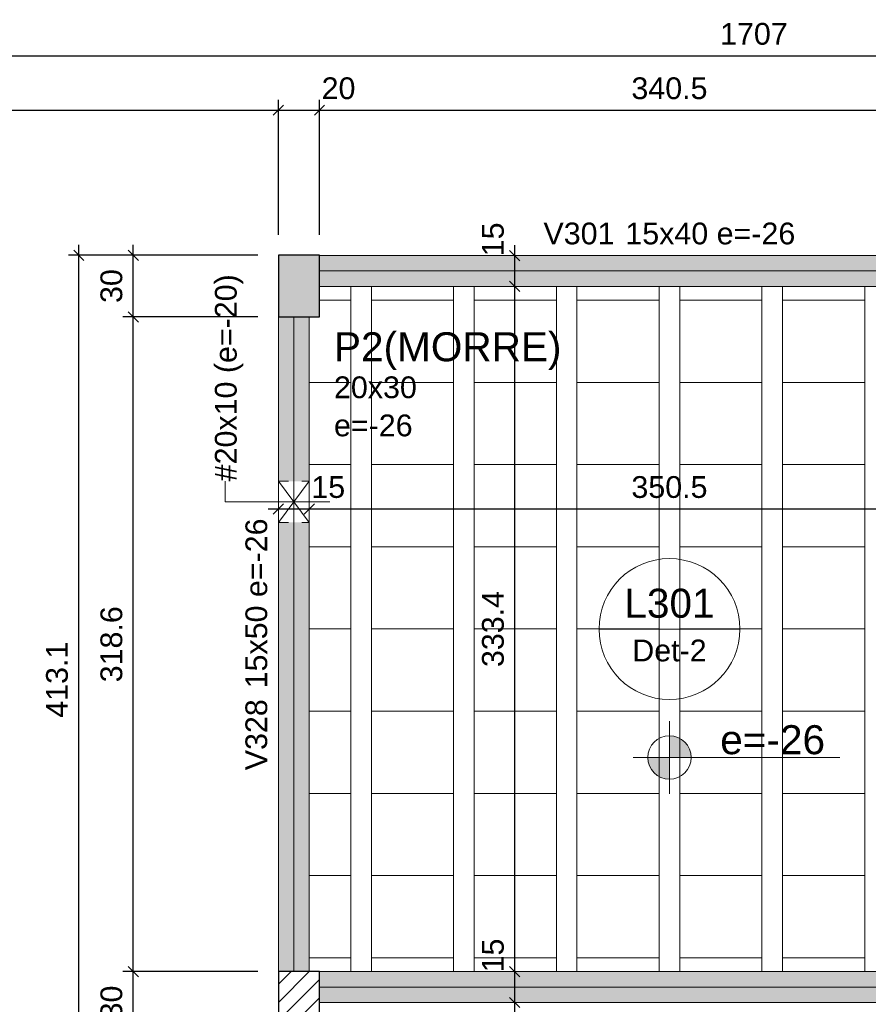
# Model space of a CAD drawing. Header units: millimetres. Extents: x 0 to 119, y 0 to 84.
# Tile 17 of 38: x 25.24 to 33.49, y 61.15 to 70.73. Entities that reach past the tile are written whole.
import ezdxf

# ---------------------------------------------------------------- set-up
doc = ezdxf.new("R2010")
doc.units = ezdxf.units.MM
doc.header["$MEASUREMENT"] = 0
doc.linetypes.add('DOT', pattern=[0.635, 0, -0.635])
doc.linetypes.add('NULL', pattern=[0])
doc.layers.get('0').update_dxf_attribs({"lineweight": 18})
for name, color, linetype, lineweight in [('FO-Aberturas', 7, 'Continuous', 5), ('FO-Cotas', 5, 'Continuous', 5), ('FO-Eixos', 5, 'Continuous', 5), ('FO-Hachura pilar que morre', 106, 'Continuous', 5), ('FO-Hachura pilar que passa', 19, 'Continuous', 5), ('FO-Hachura viga', 43, 'Continuous', 5), ('FO-Hachuras das lajes', 1, 'Continuous', 20), ('FO-Pilares', 4, 'Continuous', 30), ('FO-Textos das lajes', 3, 'Continuous', 20), ('FO-Textos das vigas', 7, 'Continuous', 5), ('FO-Textos dos pilares', 7, 'Continuous', 5), ('FO-Vigas', 1, 'Continuous', 20)]:
    doc.layers.add(name, color=color, linetype=linetype, lineweight=lineweight)
doc.styles.add('Arial', font='txt')
doc.dimstyles.new('UM_50.000000', dxfattribs={"dimtxt": 0.18, "dimasz": 0.1, "dimexe": 0.1, "dimexo": 0.2, "dimgap": 0, "dimtad": 1, "dimtih": 1, "dimtoh": 1, "dimdec": 1, "dimlfac": 50, "dimzin": 0, "dimdsep": 46, "dimtxsty": 'Standard', "dimcen": 0.09, "dimdle": 0.1, "dimadec": 1, "dimazin": 2, "dimtfac": 1, "dimtdec": 4, "dimtofl": 0, "dimtmove": 0, "dimatfit": 3, "dimfxl": 1, "dimtolj": 1, "dimarcsym": 0})

# ---------------------------------------------------------------- blocks, each defined once
blk = doc.blocks.new('_Oblique')
at = {"color": 0, "linetype": 'ByBlock', "lineweight": -2}
blk.add_line((-0.5, -0.5), (0.5, 0.5), dxfattribs=at)
blk = doc.blocks.new('*D8')
at = {"layer": 'Defpoints', "color": 0}
for p in [(27.7536, 69.848), (27.7536, 68.436), (18.2542, 60.175)]:
    blk.add_point(p, dxfattribs=at)
at = {"layer": 'FO-Cotas', "color": 0, "lineweight": -2}
for p, q in [((18.2542, 60.375), (18.2542, 69.948)), ((27.7536, 68.636), (27.7536, 69.948)), ((18.1542, 69.848), (27.8536, 69.848))]:
    blk.add_line(p, q, dxfattribs=at)
at = {"layer": 'FO-Cotas', "color": 0, "lineweight": -2, "xscale": 0.1, "yscale": 0.1, "zscale": 0.1, "rotation": 180}
blk.add_blockref('_Oblique', (18.2542, 69.848), dxfattribs=at)
at = {"layer": 'FO-Cotas', "color": 0, "lineweight": -2, "xscale": 0.1, "yscale": 0.1, "zscale": 0.1}
blk.add_blockref('_Oblique', (27.7536, 69.848), dxfattribs=at)
at = {"layer": 'FO-Cotas', "color": 7, "insert": (23.0039, 70.0598), "char_height": 0.2118, "attachment_point": 5, "rotation": 0.00573, "style": 'Arial'}
blk.add_mtext('\\A1;475', dxfattribs=at)
blk = doc.blocks.new('*D9')
at = {"layer": 'Defpoints', "color": 0}
for p in [(28.1536, 69.848), (27.7536, 68.436), (28.1536, 68.436)]:
    blk.add_point(p, dxfattribs=at)
at = {"layer": 'FO-Cotas', "color": 0, "lineweight": -2}
for p, q in [((27.7536, 68.636), (27.7536, 69.948)), ((28.1536, 68.636), (28.1536, 69.948)), ((27.6536, 69.848), (28.2536, 69.848))]:
    blk.add_line(p, q, dxfattribs=at)
at = {"layer": 'FO-Cotas', "color": 0, "lineweight": -2, "xscale": 0.1, "yscale": 0.1, "zscale": 0.1, "rotation": 180}
blk.add_blockref('_Oblique', (27.7536, 69.848), dxfattribs=at)
at = {"layer": 'FO-Cotas', "color": 0, "lineweight": -2, "xscale": 0.1, "yscale": 0.1, "zscale": 0.1}
blk.add_blockref('_Oblique', (28.1536, 69.848), dxfattribs=at)
at = {"layer": 'FO-Cotas', "color": 7, "insert": (28.3389, 70.0598), "char_height": 0.2118, "attachment_point": 5, "rotation": 0.00573, "style": 'Arial'}
blk.add_mtext('\\A1;20', dxfattribs=at)
blk = doc.blocks.new('*D10')
at = {"layer": 'Defpoints', "color": 0}
for p in [(34.9636, 69.848), (28.1536, 68.436), (34.9636, 68.436)]:
    blk.add_point(p, dxfattribs=at)
at = {"layer": 'FO-Cotas', "color": 0, "lineweight": -2}
for p, q in [((28.1536, 68.636), (28.1536, 69.948)), ((34.9636, 68.636), (34.9636, 69.948)), ((28.0536, 69.848), (35.0636, 69.848))]:
    blk.add_line(p, q, dxfattribs=at)
at = {"layer": 'FO-Cotas', "color": 0, "lineweight": -2, "xscale": 0.1, "yscale": 0.1, "zscale": 0.1, "rotation": 180}
blk.add_blockref('_Oblique', (28.1536, 69.848), dxfattribs=at)
at = {"layer": 'FO-Cotas', "color": 0, "lineweight": -2, "xscale": 0.1, "yscale": 0.1, "zscale": 0.1}
blk.add_blockref('_Oblique', (34.9636, 69.848), dxfattribs=at)
at = {"layer": 'FO-Cotas', "color": 7, "insert": (31.5586, 70.0598), "char_height": 0.2118, "attachment_point": 5, "rotation": 0.00573, "style": 'Arial'}
blk.add_mtext('\\A1;340.5', dxfattribs=at)
blk = doc.blocks.new('*D32')
at = {"layer": 'Defpoints', "color": 0}
for p in [(49.4502, 70.3775), (49.4502, 68.4332), (15.3102, 60.175)]:
    blk.add_point(p, dxfattribs=at)
at = {"layer": 'FO-Cotas', "color": 0, "lineweight": -2}
for p, q in [((15.3102, 60.375), (15.3102, 70.4775)), ((49.4502, 68.6332), (49.4502, 70.4775)), ((15.2102, 70.3775), (49.5502, 70.3775))]:
    blk.add_line(p, q, dxfattribs=at)
at = {"layer": 'FO-Cotas', "color": 0, "lineweight": -2, "xscale": 0.1, "yscale": 0.1, "zscale": 0.1, "rotation": 180}
blk.add_blockref('_Oblique', (15.3102, 70.3775), dxfattribs=at)
at = {"layer": 'FO-Cotas', "color": 0, "lineweight": -2, "xscale": 0.1, "yscale": 0.1, "zscale": 0.1}
blk.add_blockref('_Oblique', (49.4502, 70.3775), dxfattribs=at)
at = {"layer": 'FO-Cotas', "color": 7, "insert": (32.3802, 70.5893), "char_height": 0.2118, "attachment_point": 5, "rotation": 0.00573, "style": 'Arial'}
blk.add_mtext('\\A1;1707', dxfattribs=at)
blk = doc.blocks.new('*D67')
at = {"layer": 'Defpoints', "color": 0}
for p in [(26.3416, 61.4644), (27.7536, 61.4644), (27.7536, 60.8644)]:
    blk.add_point(p, dxfattribs=at)
at = {"layer": 'FO-Cotas', "color": 0, "lineweight": -2}
for p, q in [((26.3416, 60.7644), (26.3416, 61.5644)), ((27.5536, 61.4644), (26.2416, 61.4644)), ((27.5536, 60.8644), (26.2416, 60.8644))]:
    blk.add_line(p, q, dxfattribs=at)
at = {"layer": 'FO-Cotas', "color": 0, "lineweight": -2, "xscale": 0.1, "yscale": 0.1, "zscale": 0.1}
for p, rotation in [((26.3416, 61.4644), 90), ((26.3416, 60.8644), 270)]:
    blk.add_blockref('_Oblique', p, dxfattribs=dict(at, rotation=rotation))
at = {"layer": 'FO-Cotas', "color": 7, "insert": (26.1298, 61.1644), "char_height": 0.2118, "attachment_point": 5, "rotation": 90, "style": 'Arial'}
blk.add_mtext('\\A1;30', dxfattribs=at)
blk = doc.blocks.new('*D68')
at = {"layer": 'Defpoints', "color": 0}
for p in [(26.3416, 67.836), (27.7536, 67.836), (27.7536, 61.4644)]:
    blk.add_point(p, dxfattribs=at)
at = {"layer": 'FO-Cotas', "color": 0, "lineweight": -2}
for p, q in [((26.3416, 61.3644), (26.3416, 67.936)), ((27.5536, 67.836), (26.2416, 67.836)), ((27.5536, 61.4644), (26.2416, 61.4644))]:
    blk.add_line(p, q, dxfattribs=at)
at = {"layer": 'FO-Cotas', "color": 0, "lineweight": -2, "xscale": 0.1, "yscale": 0.1, "zscale": 0.1}
for p, rotation in [((26.3416, 67.836), 90), ((26.3416, 61.4644), 270)]:
    blk.add_blockref('_Oblique', p, dxfattribs=dict(at, rotation=rotation))
at = {"layer": 'FO-Cotas', "color": 7, "insert": (26.1298, 64.6502), "char_height": 0.2118, "attachment_point": 5, "rotation": 90, "style": 'Arial'}
blk.add_mtext('\\A1;318.6', dxfattribs=at)
blk = doc.blocks.new('*D69')
at = {"layer": 'Defpoints', "color": 0}
for p in [(26.3416, 68.436), (27.7536, 68.436), (27.7536, 67.836)]:
    blk.add_point(p, dxfattribs=at)
at = {"layer": 'FO-Cotas', "color": 0, "lineweight": -2}
for p, q in [((26.3416, 67.736), (26.3416, 68.536)), ((27.5536, 68.436), (26.2416, 68.436)), ((27.5536, 67.836), (26.2416, 67.836))]:
    blk.add_line(p, q, dxfattribs=at)
at = {"layer": 'FO-Cotas', "color": 0, "lineweight": -2, "xscale": 0.1, "yscale": 0.1, "zscale": 0.1}
for p, rotation in [((26.3416, 68.436), 90), ((26.3416, 67.836), 270)]:
    blk.add_blockref('_Oblique', p, dxfattribs=dict(at, rotation=rotation))
at = {"layer": 'FO-Cotas', "color": 7, "insert": (26.1298, 68.136), "char_height": 0.2118, "attachment_point": 5, "rotation": 90, "style": 'Arial'}
blk.add_mtext('\\A1;30', dxfattribs=at)
blk = doc.blocks.new('*D72')
at = {"layer": 'Defpoints', "color": 0}
for p in [(25.8121, 68.436), (27.7536, 68.436), (26.3416, 60.175)]:
    blk.add_point(p, dxfattribs=at)
at = {"layer": 'FO-Cotas', "color": 0, "lineweight": -2}
for p, q in [((25.8121, 60.075), (25.8121, 68.536)), ((27.5536, 68.436), (25.7121, 68.436)), ((26.1416, 60.175), (25.7121, 60.175))]:
    blk.add_line(p, q, dxfattribs=at)
at = {"layer": 'FO-Cotas', "color": 0, "lineweight": -2, "xscale": 0.1, "yscale": 0.1, "zscale": 0.1}
for p, rotation in [((25.8121, 68.436), 90), ((25.8121, 60.175), 270)]:
    blk.add_blockref('_Oblique', p, dxfattribs=dict(at, rotation=rotation))
at = {"layer": 'FO-Cotas', "color": 7, "insert": (25.6003, 64.3055), "char_height": 0.2118, "attachment_point": 5, "rotation": 90, "style": 'Arial'}
blk.add_mtext('\\A1;413.1', dxfattribs=at)
blk = doc.blocks.new('*D136')
at = {"layer": 'Defpoints', "color": 0}
for p in [(27.7536, 65.9672), (28.0536, 65.9672), (28.0536, 65.9672)]:
    blk.add_point(p, dxfattribs=at)
at = {"layer": 'FO-Cotas', "color": 0, "lineweight": -2}
blk.add_line((27.6536, 65.9672), (28.1536, 65.9672), dxfattribs=at)
at = {"layer": 'FO-Cotas', "color": 0, "lineweight": -2, "xscale": 0.1, "yscale": 0.1, "zscale": 0.1, "rotation": 180}
blk.add_blockref('_Oblique', (27.7536, 65.9672), dxfattribs=at)
at = {"layer": 'FO-Cotas', "color": 0, "lineweight": -2, "xscale": 0.1, "yscale": 0.1, "zscale": 0.1}
blk.add_blockref('_Oblique', (28.0536, 65.9672), dxfattribs=at)
at = {"layer": 'FO-Cotas', "color": 7, "insert": (28.2389, 66.179), "char_height": 0.2118, "attachment_point": 5, "rotation": 0.00573, "style": 'Arial'}
blk.add_mtext('\\A1;15', dxfattribs=at)
blk = doc.blocks.new('*D137')
at = {"layer": 'Defpoints', "color": 0}
for p in [(28.0536, 65.9672), (35.0636, 65.9672), (35.0636, 65.9672)]:
    blk.add_point(p, dxfattribs=at)
at = {"layer": 'FO-Cotas', "color": 0, "lineweight": -2}
blk.add_line((27.9536, 65.9672), (35.1636, 65.9672), dxfattribs=at)
at = {"layer": 'FO-Cotas', "color": 0, "lineweight": -2, "xscale": 0.1, "yscale": 0.1, "zscale": 0.1, "rotation": 180}
blk.add_blockref('_Oblique', (28.0536, 65.9672), dxfattribs=at)
at = {"layer": 'FO-Cotas', "color": 0, "lineweight": -2, "xscale": 0.1, "yscale": 0.1, "zscale": 0.1}
blk.add_blockref('_Oblique', (35.0636, 65.9672), dxfattribs=at)
at = {"layer": 'FO-Cotas', "color": 7, "insert": (31.5586, 66.179), "char_height": 0.2118, "attachment_point": 5, "rotation": 0.00573, "style": 'Arial'}
blk.add_mtext('\\A1;350.5', dxfattribs=at)
blk = doc.blocks.new('*D168')
at = {"layer": 'Defpoints', "color": 0}
for p in [(30.0536, 61.1644), (30.0536, 61.1644), (30.0536, 55.1214)]:
    blk.add_point(p, dxfattribs=at)
at = {"layer": 'FO-Cotas', "color": 0, "lineweight": -2}
blk.add_line((30.0536, 55.0214), (30.0536, 61.2644), dxfattribs=at)
at = {"layer": 'FO-Cotas', "color": 0, "lineweight": -2, "xscale": 0.1, "yscale": 0.1, "zscale": 0.1}
for p, rotation in [((30.0536, 61.1644), 90), ((30.0536, 55.1214), 270)]:
    blk.add_blockref('_Oblique', p, dxfattribs=dict(at, rotation=rotation))
at = {"layer": 'FO-Cotas', "color": 7, "insert": (29.8418, 58.1429), "char_height": 0.2118, "attachment_point": 5, "rotation": 90, "style": 'Arial'}
blk.add_mtext('\\A1;302.2', dxfattribs=at)
blk = doc.blocks.new('*D169')
at = {"layer": 'Defpoints', "color": 0}
for p in [(30.0536, 61.4644), (30.0536, 61.4644), (30.0536, 61.1644)]:
    blk.add_point(p, dxfattribs=at)
at = {"layer": 'FO-Cotas', "color": 0, "lineweight": -2}
blk.add_line((30.0536, 61.0644), (30.0536, 61.5644), dxfattribs=at)
at = {"layer": 'FO-Cotas', "color": 0, "lineweight": -2, "xscale": 0.1, "yscale": 0.1, "zscale": 0.1}
for p, rotation in [((30.0536, 61.4644), 90), ((30.0536, 61.1644), 270)]:
    blk.add_blockref('_Oblique', p, dxfattribs=dict(at, rotation=rotation))
at = {"layer": 'FO-Cotas', "color": 7, "insert": (29.8418, 61.6217), "char_height": 0.2118, "attachment_point": 5, "rotation": 90, "style": 'Arial'}
blk.add_mtext('\\A1;15', dxfattribs=at)
blk = doc.blocks.new('*D170')
at = {"layer": 'Defpoints', "color": 0}
for p in [(30.0536, 68.1332), (30.0536, 68.1332), (30.0536, 61.4644)]:
    blk.add_point(p, dxfattribs=at)
at = {"layer": 'FO-Cotas', "color": 0, "lineweight": -2}
blk.add_line((30.0536, 61.3644), (30.0536, 68.2332), dxfattribs=at)
at = {"layer": 'FO-Cotas', "color": 0, "lineweight": -2, "xscale": 0.1, "yscale": 0.1, "zscale": 0.1}
for p, rotation in [((30.0536, 68.1332), 90), ((30.0536, 61.4644), 270)]:
    blk.add_blockref('_Oblique', p, dxfattribs=dict(at, rotation=rotation))
at = {"layer": 'FO-Cotas', "color": 7, "insert": (29.8418, 64.7988), "char_height": 0.2118, "attachment_point": 5, "rotation": 90, "style": 'Arial'}
blk.add_mtext('\\A1;333.4', dxfattribs=at)
blk = doc.blocks.new('*D171')
at = {"layer": 'Defpoints', "color": 0}
for p in [(30.0536, 68.4332), (30.0536, 68.4332), (30.0536, 68.1332)]:
    blk.add_point(p, dxfattribs=at)
at = {"layer": 'FO-Cotas', "color": 0, "lineweight": -2}
blk.add_line((30.0536, 68.0332), (30.0536, 68.5332), dxfattribs=at)
at = {"layer": 'FO-Cotas', "color": 0, "lineweight": -2, "xscale": 0.1, "yscale": 0.1, "zscale": 0.1}
for p, rotation in [((30.0536, 68.4332), 90), ((30.0536, 68.1332), 270)]:
    blk.add_blockref('_Oblique', p, dxfattribs=dict(at, rotation=rotation))
at = {"layer": 'FO-Cotas', "color": 7, "insert": (29.8418, 68.5905), "char_height": 0.2118, "attachment_point": 5, "rotation": 90, "style": 'Arial'}
blk.add_mtext('\\A1;15', dxfattribs=at)

msp = doc.modelspace()

# ---------------------------------------------------------------- hatches: boundary and pattern name
at = {"layer": 'FO-Hachura pilar que morre', "linetype": 'Continuous'}
msp.add_hatch(color=106, dxfattribs=at).paths.add_polyline_path([(27.7536, 67.836), (27.9536, 67.836), (28.1536, 67.836), (28.1536, 68.136), (28.1536, 68.436), (27.9536, 68.436), (27.7536, 68.436), (27.7536, 68.136)])
at = {"layer": 'FO-Hachura pilar que passa', "linetype": 'Continuous'}
h = msp.add_hatch(dxfattribs=at)
h.set_pattern_fill('ANSI31', color=19, style=0)
h.paths.add_polyline_path([(27.7536, 60.8644), (27.9536, 60.8644), (28.1536, 60.8644), (28.1536, 61.1644), (28.1536, 61.4644), (27.9536, 61.4644), (27.7536, 61.4644), (27.7536, 61.1644)])
at = {"layer": 'FO-Hachura viga', "linetype": 'Continuous'}
for points in [[(32.1038, 68.4332), (32.1038, 68.4332), (28.1538, 68.4332), (28.1538, 68.1332), (32.1038, 68.1332), (32.1038, 68.4332)], [(34.9638, 68.4332), (34.9638, 68.4332), (32.1038, 68.4332), (32.1038, 68.1332), (34.9638, 68.1332), (34.9638, 68.4332)], [(28.0538, 67.836), (28.0538, 67.836), (27.7538, 67.836), (27.7538, 66.236), (28.0538, 66.236), (28.0538, 67.836)], [(27.7538, 65.836), (27.7538, 65.836), (27.7538, 61.4644), (28.0538, 61.4644), (28.0538, 65.836), (27.7538, 65.836)], [(34.9638, 61.4644), (34.9638, 61.4644), (28.1538, 61.4644), (28.1538, 61.1644), (34.9638, 61.1644), (34.9638, 61.4644)]]:
    msp.add_hatch(color=43, dxfattribs=at).paths.add_polyline_path(points)
at = {"layer": 'FO-Textos das lajes', "linetype": 'Continuous'}
for points in [[(31.5586, 63.5486), (31.7704, 63.5486), (31.7632, 63.6034), (31.742, 63.6545), (31.7084, 63.6984), (31.6645, 63.732), (31.6134, 63.7532), (31.5586, 63.7604), (31.5586, 63.5486)], [(31.5586, 63.5486), (31.3468, 63.5486), (31.354, 63.4938), (31.3752, 63.4427), (31.4088, 63.3988), (31.4527, 63.3652), (31.5038, 63.344), (31.5586, 63.3368), (31.5586, 63.5486)]]:
    msp.add_hatch(color=3, dxfattribs=at).paths.add_polyline_path(points)

# ---------------------------------------------------------------- linework, layer by layer
at = {"layer": 'FO-Aberturas'}
for p, q in [((27.2356, 66.0362), (27.2356, 66.2362)), ((27.7536, 66.236), (27.9036, 66.036)), ((28.0536, 66.236), (27.9036, 66.036)), ((27.5536, 66.0362), (27.2356, 66.0362)), ((27.9036, 66.036), (27.5536, 66.036)), ((27.7536, 65.836), (27.9036, 66.036)), ((27.9036, 66.036), (28.2536, 66.036)), ((28.0536, 65.836), (27.9036, 66.036))]:
    msp.add_line(p, q, dxfattribs=at)
at = {"layer": 'FO-Eixos'}
for p, q in [((28.1536, 68.2832), (32.1036, 68.2832)), ((32.1036, 68.2832), (34.9636, 68.2832)), ((27.9036, 66.036), (27.9036, 67.836)), ((27.9036, 61.4644), (27.9036, 66.036)), ((28.1536, 61.3144), (34.9636, 61.3144))]:
    msp.add_line(p, q, dxfattribs=at)
for points in [[(28.0536, 67.1992), (28.4586, 67.1992), (28.4586, 67.9992), (28.1536, 67.9992)], [(28.0536, 66.3992), (28.4586, 66.3992), (28.4586, 67.1992), (28.0536, 67.1992)], [(28.0536, 65.5992), (28.4586, 65.5992), (28.4586, 66.3992), (28.0536, 66.3992)], [(28.0536, 64.7992), (28.4586, 64.7992), (28.4586, 65.5992), (28.0536, 65.5992)], [(28.0536, 63.9992), (28.4586, 63.9992), (28.4586, 64.7992), (28.0536, 64.7992)], [(28.0536, 63.1992), (28.4586, 63.1992), (28.4586, 63.9992), (28.0536, 63.9992)], [(28.0536, 62.3992), (28.4586, 62.3992), (28.4586, 63.1992), (28.0536, 63.1992)], [(28.0536, 61.5992), (28.4586, 61.5992), (28.4586, 62.3992), (28.0536, 62.3992)]]:
    msp.add_lwpolyline(points, dxfattribs=at)
for points in [[(29.4586, 67.1992), (29.4586, 67.9992), (28.6586, 67.9992), (28.6586, 67.1992), (29.4586, 67.1992)], [(30.4586, 67.1992), (30.4586, 67.9992), (29.6586, 67.9992), (29.6586, 67.1992), (30.4586, 67.1992)], [(31.4586, 67.1992), (31.4586, 67.9992), (30.6586, 67.9992), (30.6586, 67.1992), (31.4586, 67.1992)], [(32.4586, 67.1992), (32.4586, 67.9992), (31.6586, 67.9992), (31.6586, 67.1992), (32.4586, 67.1992)], [(33.4586, 67.1992), (33.4586, 67.9992), (32.6586, 67.9992), (32.6586, 67.1992), (33.4586, 67.1992)], [(29.4586, 66.3992), (29.4586, 67.1992), (28.6586, 67.1992), (28.6586, 66.3992), (29.4586, 66.3992)], [(30.4586, 66.3992), (30.4586, 67.1992), (29.6586, 67.1992), (29.6586, 66.3992), (30.4586, 66.3992)], [(31.4586, 66.3992), (31.4586, 67.1992), (30.6586, 67.1992), (30.6586, 66.3992), (31.4586, 66.3992)], [(32.4586, 66.3992), (32.4586, 67.1992), (31.6586, 67.1992), (31.6586, 66.3992), (32.4586, 66.3992)], [(33.4586, 66.3992), (33.4586, 67.1992), (32.6586, 67.1992), (32.6586, 66.3992), (33.4586, 66.3992)], [(29.4586, 65.5992), (29.4586, 66.3992), (28.6586, 66.3992), (28.6586, 65.5992), (29.4586, 65.5992)], [(30.4586, 65.5992), (30.4586, 66.3992), (29.6586, 66.3992), (29.6586, 65.5992), (30.4586, 65.5992)], [(31.4586, 65.5992), (31.4586, 66.3992), (30.6586, 66.3992), (30.6586, 65.5992), (31.4586, 65.5992)], [(32.4586, 65.5992), (32.4586, 66.3992), (31.6586, 66.3992), (31.6586, 65.5992), (32.4586, 65.5992)], [(33.4586, 65.5992), (33.4586, 66.3992), (32.6586, 66.3992), (32.6586, 65.5992), (33.4586, 65.5992)], [(29.4586, 64.7992), (29.4586, 65.5992), (28.6586, 65.5992), (28.6586, 64.7992), (29.4586, 64.7992)], [(30.4586, 64.7992), (30.4586, 65.5992), (29.6586, 65.5992), (29.6586, 64.7992), (30.4586, 64.7992)], [(31.4586, 64.7992), (31.4586, 65.5992), (30.6586, 65.5992), (30.6586, 64.7992), (31.4586, 64.7992)], [(32.4586, 64.7992), (32.4586, 65.5992), (31.6586, 65.5992), (31.6586, 64.7992), (32.4586, 64.7992)], [(33.4586, 64.7992), (33.4586, 65.5992), (32.6586, 65.5992), (32.6586, 64.7992), (33.4586, 64.7992)], [(29.4586, 63.9992), (29.4586, 64.7992), (28.6586, 64.7992), (28.6586, 63.9992), (29.4586, 63.9992)], [(30.4586, 63.9992), (30.4586, 64.7992), (29.6586, 64.7992), (29.6586, 63.9992), (30.4586, 63.9992)], [(31.4586, 63.9992), (31.4586, 64.7992), (30.6586, 64.7992), (30.6586, 63.9992), (31.4586, 63.9992)], [(32.4586, 63.9992), (32.4586, 64.7992), (31.6586, 64.7992), (31.6586, 63.9992), (32.4586, 63.9992)], [(33.4586, 63.9992), (33.4586, 64.7992), (32.6586, 64.7992), (32.6586, 63.9992), (33.4586, 63.9992)], [(29.4586, 63.1992), (29.4586, 63.9992), (28.6586, 63.9992), (28.6586, 63.1992), (29.4586, 63.1992)], [(30.4586, 63.1992), (30.4586, 63.9992), (29.6586, 63.9992), (29.6586, 63.1992), (30.4586, 63.1992)], [(31.4586, 63.1992), (31.4586, 63.9992), (30.6586, 63.9992), (30.6586, 63.1992), (31.4586, 63.1992)], [(32.4586, 63.1992), (32.4586, 63.9992), (31.6586, 63.9992), (31.6586, 63.1992), (32.4586, 63.1992)], [(33.4586, 63.1992), (33.4586, 63.9992), (32.6586, 63.9992), (32.6586, 63.1992), (33.4586, 63.1992)], [(29.4586, 62.3992), (29.4586, 63.1992), (28.6586, 63.1992), (28.6586, 62.3992), (29.4586, 62.3992)], [(30.4586, 62.3992), (30.4586, 63.1992), (29.6586, 63.1992), (29.6586, 62.3992), (30.4586, 62.3992)], [(31.4586, 62.3992), (31.4586, 63.1992), (30.6586, 63.1992), (30.6586, 62.3992), (31.4586, 62.3992)], [(32.4586, 62.3992), (32.4586, 63.1992), (31.6586, 63.1992), (31.6586, 62.3992), (32.4586, 62.3992)], [(33.4586, 62.3992), (33.4586, 63.1992), (32.6586, 63.1992), (32.6586, 62.3992), (33.4586, 62.3992)], [(29.4586, 61.5992), (29.4586, 62.3992), (28.6586, 62.3992), (28.6586, 61.5992), (29.4586, 61.5992)], [(30.4586, 61.5992), (30.4586, 62.3992), (29.6586, 62.3992), (29.6586, 61.5992), (30.4586, 61.5992)], [(31.4586, 61.5992), (31.4586, 62.3992), (30.6586, 62.3992), (30.6586, 61.5992), (31.4586, 61.5992)], [(32.4586, 61.5992), (32.4586, 62.3992), (31.6586, 62.3992), (31.6586, 61.5992), (32.4586, 61.5992)], [(33.4586, 61.5992), (33.4586, 62.3992), (32.6586, 62.3992), (32.6586, 61.5992), (33.4586, 61.5992)]]:
    msp.add_lwpolyline(points, close=True, dxfattribs=at)
at = {"layer": 'FO-Hachuras das lajes'}
for p, q in [((28.4586, 67.8362), (28.4586, 68.1332)), ((28.6586, 67.8362), (28.6586, 68.1332)), ((29.4586, 67.8362), (29.4586, 68.1332)), ((29.6586, 67.8362), (29.6586, 68.1332)), ((30.4586, 67.8362), (30.4586, 68.1332)), ((30.6586, 67.8362), (30.6586, 68.1332)), ((31.4586, 67.8362), (31.4586, 68.1332)), ((31.6586, 67.8362), (31.6586, 68.1332)), ((32.4586, 67.8362), (32.4586, 68.1332)), ((32.6586, 67.8362), (32.6586, 68.1332)), ((33.4586, 67.8362), (33.4586, 68.1332)), ((28.4586, 61.4642), (28.4586, 67.8362)), ((28.6586, 61.4642), (28.6586, 67.8362)), ((29.4586, 61.4642), (29.4586, 67.8362)), ((29.6586, 61.4642), (29.6586, 67.8362)), ((30.4586, 61.4642), (30.4586, 67.8362)), ((30.6586, 61.4642), (30.6586, 67.8362)), ((31.4586, 61.4642), (31.4586, 67.8362)), ((31.6586, 61.4642), (31.6586, 67.8362)), ((32.4586, 61.4642), (32.4586, 67.8362)), ((32.6586, 61.4642), (32.6586, 67.8362)), ((33.4586, 61.4642), (33.4586, 67.8362))]:
    msp.add_line(p, q, dxfattribs=at)
at = {"layer": 'FO-Pilares'}
for points in [[(27.7536, 67.836), (27.9536, 67.836), (28.1536, 67.836), (28.1536, 68.136), (28.1536, 68.436), (27.9536, 68.436), (27.7536, 68.436), (27.7536, 68.136), (27.7536, 67.836)], [(27.7536, 60.8644), (27.9536, 60.8644), (28.1536, 60.8644), (28.1536, 61.1644), (28.1536, 61.4644), (27.9536, 61.4644), (27.7536, 61.4644), (27.7536, 61.1644), (27.7536, 60.8644)]]:
    msp.add_lwpolyline(points, close=True, dxfattribs=at)
at = {"layer": 'FO-Textos das lajes'}
for p, q in [((30.8732, 64.7988), (32.244, 64.7988)), ((31.5586, 63.9016), (31.5586, 63.1956)), ((31.2056, 63.5486), (31.9116, 63.5486)), ((31.9116, 63.5486), (33.2166, 63.5486))]:
    msp.add_line(p, q, dxfattribs=at)
for centre, radius in [((31.5586, 64.7988), 0.6854), ((31.5586, 63.5486), 0.2118)]:
    msp.add_circle(centre, radius, dxfattribs=at)
at = {"layer": 'FO-Vigas'}
for p, q in [((28.1536, 68.4332), (32.1036, 68.4332)), ((32.1036, 68.4332), (34.9636, 68.4332)), ((28.1536, 68.1332), (32.1036, 68.1332)), ((32.1036, 68.1332), (34.9636, 68.1332)), ((27.7536, 66.036), (27.7536, 67.836)), ((28.0536, 66.036), (28.0536, 67.836)), ((27.7536, 61.4644), (27.7536, 66.036)), ((28.0536, 61.4644), (28.0536, 66.036)), ((28.1536, 61.4644), (34.9636, 61.4644)), ((28.1536, 61.1644), (34.9636, 61.1644))]:
    msp.add_line(p, q, dxfattribs=at)
at = {"layer": 'FO-Vigas', "linetype": 'DOT', "ltscale": 0.2}
for p, q in [((27.7536, 66.236), (28.0536, 66.236)), ((27.7536, 65.836), (28.0536, 65.836))]:
    msp.add_line(p, q, dxfattribs=at)

# ---------------------------------------------------------------- texts
at = {"layer": 'FO-Textos das lajes', "linetype": 'NULL', "line_spacing_factor": 0.798, "style": 'Arial'}
for s, insert, char_height, width, attachment_point in [('L301', (31.5586, 64.9044), 0.2824, 1.735195, 8), ('Det-2', (31.5586, 64.4811), 0.2118, 1.418281, 8), ('e=-26', (32.0526, 63.5764), 0.2824, 2.01665, 7)]:
    msp.add_mtext(s, dxfattribs=dict(at, insert=insert, char_height=char_height, width=width, attachment_point=attachment_point))
at = {"layer": 'FO-Textos das vigas', "linetype": 'NULL', "char_height": 0.2118, "line_spacing_factor": 0.798, "style": 'Arial'}
for s, insert, width, attachment_point in [('V301', (31.0236, 68.5391), 1.354561, 9), ('15x40 e=-26', (31.1296, 68.5391), 3.240977, 7)]:
    msp.add_mtext(s, dxfattribs=dict(at, insert=insert, width=width, attachment_point=attachment_point))
at = {"layer": 'FO-Textos das vigas', "linetype": 'NULL', "char_height": 0.2118, "rotation": 90.00021, "line_spacing_factor": 0.798, "style": 'Arial'}
for s, insert, width, attachment_point in [('#20x10 (e=-20)', (27.4116, 66.2362), 3.949834, 7), ('15x50 e=-26', (27.6477, 64.2212), 3.240977, 7), ('V328', (27.6477, 64.1152), 1.354561, 9)]:
    msp.add_mtext(s, dxfattribs=dict(at, insert=insert, width=width, attachment_point=attachment_point))
at = {"layer": 'FO-Textos dos pilares', "linetype": 'NULL', "attachment_point": 7, "line_spacing_factor": 0.798, "style": 'Arial'}
for s, insert, char_height, width in [('P2(MORRE)', (28.2946, 67.3192), 0.2824, 4.376836), ('20x30', (28.2946, 67.0421), 0.2118, 1.580273), ('e=-26', (28.2946, 66.6711), 0.2118, 1.499561)]:
    msp.add_mtext(s, dxfattribs=dict(at, insert=insert, char_height=char_height, width=width))

# ---------------------------------------------------------------- dimensions: what is measured, and where the dimension line sits
at = {"layer": 'FO-Cotas'}
for base, p1, p2, override, picture, middle in [((49.4502, 70.3775), (15.3102, 60.175), (49.4502, 68.4332), {"dimtxt": 0.2118, "dimasz": 0.1, "dimexe": 0.1, "dimexo": 0.2, "dimtad": 1, "dimtih": 0, "dimtoh": 0, "dimdec": 1, "dimlfac": 50, "dimzin": 8, "dimtxsty": 'Arial', "dimblk": 'Oblique', "dimblk1": 'Oblique', "dimblk2": 'Oblique', "dimsah": 1, "dimdle": 0.1, "dimse1": 0, "dimse2": 0, "dimclrt": 7, "dimadec": 1, "dimazin": 3, "dimtmove": 2, "dimldrblk": 'Oblique'}, '*D32', (32.3802, 70.5893)), ((27.7536, 69.848), (18.2542, 60.175), (27.7536, 68.436), {"dimtxt": 0.2118, "dimasz": 0.1, "dimexe": 0.1, "dimexo": 0.2, "dimtad": 1, "dimtih": 0, "dimtoh": 0, "dimdec": 1, "dimlfac": 50, "dimzin": 8, "dimtxsty": 'Arial', "dimblk": 'Oblique', "dimblk1": 'Oblique', "dimblk2": 'Oblique', "dimsah": 1, "dimdle": 0.1, "dimse1": 0, "dimse2": 0, "dimclrt": 7, "dimadec": 1, "dimazin": 3, "dimtmove": 2, "dimldrblk": 'Oblique'}, '*D8', (23.0039, 70.0598)), ((28.1536, 69.848), (27.7536, 68.436), (28.1536, 68.436), {"dimtxt": 0.2118, "dimasz": 0.1, "dimexe": 0.1, "dimexo": 0.2, "dimtad": 1, "dimtih": 0, "dimtoh": 0, "dimdec": 1, "dimlfac": 50, "dimzin": 8, "dimtxsty": 'Arial', "dimblk": 'Oblique', "dimblk1": 'Oblique', "dimblk2": 'Oblique', "dimsah": 1, "dimdle": 0.1, "dimse1": 0, "dimse2": 0, "dimclrt": 7, "dimadec": 1, "dimazin": 3, "dimtmove": 2, "dimldrblk": 'Oblique'}, '*D9', (28.3389, 70.0598)), ((34.9636, 69.848), (28.1536, 68.436), (34.9636, 68.436), {"dimtxt": 0.2118, "dimasz": 0.1, "dimexe": 0.1, "dimexo": 0.2, "dimtad": 1, "dimtih": 0, "dimtoh": 0, "dimdec": 1, "dimlfac": 50, "dimzin": 8, "dimtxsty": 'Arial', "dimblk": 'Oblique', "dimblk1": 'Oblique', "dimblk2": 'Oblique', "dimsah": 1, "dimdle": 0.1, "dimse1": 0, "dimse2": 0, "dimclrt": 7, "dimadec": 1, "dimazin": 3, "dimtmove": 2, "dimldrblk": 'Oblique'}, '*D10', (31.5586, 70.0598)), ((28.0536, 65.9672), (27.7536, 65.9672), (28.0536, 65.9672), {"dimtxt": 0.2118, "dimasz": 0.1, "dimexe": 0.1, "dimexo": 0.2, "dimtad": 1, "dimtih": 0, "dimtoh": 0, "dimdec": 1, "dimlfac": 50, "dimzin": 8, "dimtxsty": 'Arial', "dimblk": 'Oblique', "dimblk1": 'Oblique', "dimblk2": 'Oblique', "dimsah": 1, "dimdle": 0.1, "dimse1": 1, "dimse2": 1, "dimclrt": 7, "dimadec": 1, "dimazin": 3, "dimtmove": 2, "dimldrblk": 'Oblique'}, '*D136', (28.2389, 66.179)), ((35.0636, 65.9672), (28.0536, 65.9672), (35.0636, 65.9672), {"dimtxt": 0.2118, "dimasz": 0.1, "dimexe": 0.1, "dimexo": 0.2, "dimtad": 1, "dimtih": 0, "dimtoh": 0, "dimdec": 1, "dimlfac": 50, "dimzin": 8, "dimtxsty": 'Arial', "dimblk": 'Oblique', "dimblk1": 'Oblique', "dimblk2": 'Oblique', "dimsah": 1, "dimdle": 0.1, "dimse1": 1, "dimse2": 1, "dimclrt": 7, "dimadec": 1, "dimazin": 3, "dimtmove": 2, "dimldrblk": 'Oblique'}, '*D137', (31.5586, 66.179))]:
    dim = msp.add_linear_dim(base=base, p1=p1, p2=p2, dimstyle='UM_50.000000', override=override, dxfattribs=at)
    dim.commit()
    dim.dimension.update_dxf_attribs({"geometry": picture, "text_midpoint": middle, "dimtype": 160, "text_rotation": 0.00573})
for base, p1, p2, override, picture, middle in [((30.0536, 68.4332), (30.0536, 68.1332), (30.0536, 68.4332), {"dimtxt": 0.2118, "dimasz": 0.1, "dimexe": 0.1, "dimexo": 0.2, "dimtad": 1, "dimtih": 0, "dimtoh": 0, "dimdec": 1, "dimlfac": 50, "dimzin": 8, "dimtxsty": 'Arial', "dimblk": 'Oblique', "dimblk1": 'Oblique', "dimblk2": 'Oblique', "dimsah": 1, "dimdle": 0.1, "dimse1": 1, "dimse2": 1, "dimclrt": 7, "dimadec": 1, "dimazin": 3, "dimtmove": 2, "dimldrblk": 'Oblique'}, '*D171', (29.8418, 68.5905)), ((25.8121090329, 68.4360077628), (26.3416090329, 60.1750077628), (27.7536090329, 68.4360077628), {"dimtxt": 0.2118, "dimasz": 0.1, "dimexe": 0.1, "dimexo": 0.2, "dimtad": 1, "dimtih": 0, "dimtoh": 0, "dimdec": 1, "dimlfac": 50, "dimzin": 8, "dimtxsty": 'Arial', "dimblk": 'Oblique', "dimblk1": 'Oblique', "dimblk2": 'Oblique', "dimsah": 1, "dimdle": 0.1, "dimse1": 0, "dimse2": 0, "dimclrt": 7, "dimadec": 1, "dimazin": 3, "dimtmove": 2, "dimldrblk": 'Oblique'}, '*D72', (25.6003090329, 64.3055077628)), ((26.3416, 68.436), (27.7536, 67.836), (27.7536, 68.436), {"dimtxt": 0.2118, "dimasz": 0.1, "dimexe": 0.1, "dimexo": 0.2, "dimtad": 1, "dimtih": 0, "dimtoh": 0, "dimdec": 1, "dimlfac": 50, "dimzin": 8, "dimtxsty": 'Arial', "dimblk": 'Oblique', "dimblk1": 'Oblique', "dimblk2": 'Oblique', "dimsah": 1, "dimdle": 0.1, "dimse1": 0, "dimse2": 0, "dimclrt": 7, "dimadec": 1, "dimazin": 3, "dimtmove": 2, "dimldrblk": 'Oblique'}, '*D69', (26.1298, 68.136)), ((30.0536, 68.1332), (30.0536, 61.4644), (30.0536, 68.1332), {"dimtxt": 0.2118, "dimasz": 0.1, "dimexe": 0.1, "dimexo": 0.2, "dimtad": 1, "dimtih": 0, "dimtoh": 0, "dimdec": 1, "dimlfac": 50, "dimzin": 8, "dimtxsty": 'Arial', "dimblk": 'Oblique', "dimblk1": 'Oblique', "dimblk2": 'Oblique', "dimsah": 1, "dimdle": 0.1, "dimse1": 1, "dimse2": 1, "dimclrt": 7, "dimadec": 1, "dimazin": 3, "dimtmove": 2, "dimldrblk": 'Oblique'}, '*D170', (29.8418, 64.7988)), ((26.3416, 67.836), (27.7536, 61.4644), (27.7536, 67.836), {"dimtxt": 0.2118, "dimasz": 0.1, "dimexe": 0.1, "dimexo": 0.2, "dimtad": 1, "dimtih": 0, "dimtoh": 0, "dimdec": 1, "dimlfac": 50, "dimzin": 8, "dimtxsty": 'Arial', "dimblk": 'Oblique', "dimblk1": 'Oblique', "dimblk2": 'Oblique', "dimsah": 1, "dimdle": 0.1, "dimse1": 0, "dimse2": 0, "dimclrt": 7, "dimadec": 1, "dimazin": 3, "dimtmove": 2, "dimldrblk": 'Oblique'}, '*D68', (26.1298, 64.6502)), ((30.0536, 61.4644), (30.0536, 61.1644), (30.0536, 61.4644), {"dimtxt": 0.2118, "dimasz": 0.1, "dimexe": 0.1, "dimexo": 0.2, "dimtad": 1, "dimtih": 0, "dimtoh": 0, "dimdec": 1, "dimlfac": 50, "dimzin": 8, "dimtxsty": 'Arial', "dimblk": 'Oblique', "dimblk1": 'Oblique', "dimblk2": 'Oblique', "dimsah": 1, "dimdle": 0.1, "dimse1": 1, "dimse2": 1, "dimclrt": 7, "dimadec": 1, "dimazin": 3, "dimtmove": 2, "dimldrblk": 'Oblique'}, '*D169', (29.8418, 61.6217)), ((26.3416, 61.4644), (27.7536, 60.8644), (27.7536, 61.4644), {"dimtxt": 0.2118, "dimasz": 0.1, "dimexe": 0.1, "dimexo": 0.2, "dimtad": 1, "dimtih": 0, "dimtoh": 0, "dimdec": 1, "dimlfac": 50, "dimzin": 8, "dimtxsty": 'Arial', "dimblk": 'Oblique', "dimblk1": 'Oblique', "dimblk2": 'Oblique', "dimsah": 1, "dimdle": 0.1, "dimse1": 0, "dimse2": 0, "dimclrt": 7, "dimadec": 1, "dimazin": 3, "dimtmove": 2, "dimldrblk": 'Oblique'}, '*D67', (26.1298, 61.1644)), ((30.0536090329, 61.1644077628), (30.0536090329, 55.1214077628), (30.0536090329, 61.1644077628), {"dimtxt": 0.2118, "dimasz": 0.1, "dimexe": 0.1, "dimexo": 0.2, "dimtad": 1, "dimtih": 0, "dimtoh": 0, "dimdec": 1, "dimlfac": 50, "dimzin": 8, "dimtxsty": 'Arial', "dimblk": 'Oblique', "dimblk1": 'Oblique', "dimblk2": 'Oblique', "dimsah": 1, "dimdle": 0.1, "dimse1": 1, "dimse2": 1, "dimclrt": 7, "dimadec": 1, "dimazin": 3, "dimtmove": 2, "dimldrblk": 'Oblique'}, '*D168', (29.8418090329, 58.1429077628))]:
    dim = msp.add_linear_dim(base=base, p1=p1, p2=p2, angle=90, dimstyle='UM_50.000000', override=override, dxfattribs=at)
    dim.commit()
    dim.dimension.update_dxf_attribs({"geometry": picture, "text_midpoint": middle, "dimtype": 160, "text_rotation": 90})

doc.saveas('drawing.dxf')
